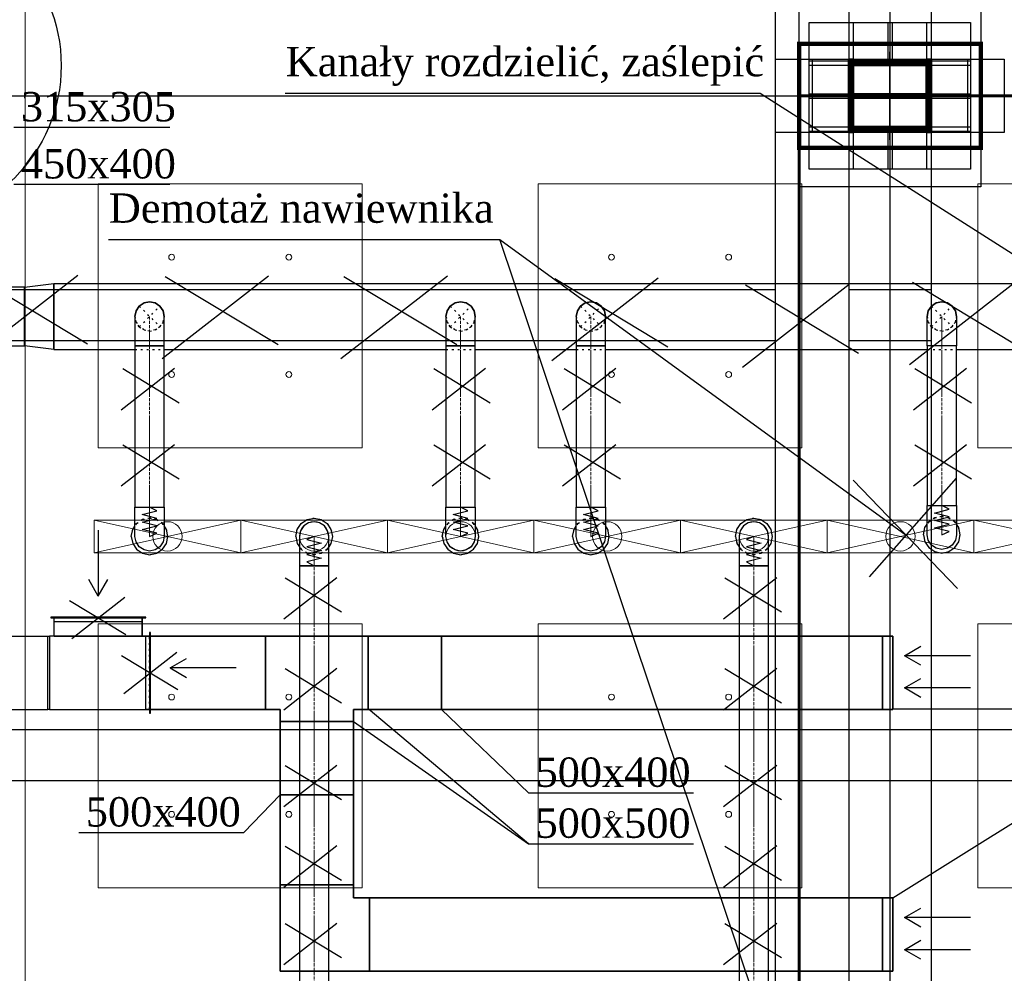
# Model space of a CAD drawing. Header units: centimetres. Extents: x -228435 to 46820, y -89367 to 152985.
# Tile 199 of 256: x -52476 to -45760, y 59016 to 65520. Entities that reach past the tile are written whole.
import ezdxf

# ---------------------------------------------------------------- set-up
doc = ezdxf.new("R2010")
doc.units = ezdxf.units.CM
doc.header["$LTSCALE"] = 50
for name, pattern in [('CADVENT_CENTERLINE', [9.9, 7.4, -1, 0.5, -1]), ('CADVENT_HIDDEN', [0.8, 0.25, -0.55]), ('Kondygnacja  -0_5$0$HIDDEN', [9.525, 6.35, -3.175]), ('Kondygnacja  -0_5$0$HIDDEN2', [4.7625, 3.175, -1.5875]), ('Osie rzutów$0$DASHDOT2', [12.7, 6.35, -3.175, 0, -3.175])]:
    doc.linetypes.add(name, pattern=pattern)
for name, color, linetype in [('01-103-Went PP_poziom-0_5$0$L_Nawiew', 250, 'Continuous'), ('bgde-nawiewDETAILS', 1, 'Continuous'), ('bgde-nawiewEXP', 250, 'Continuous'), ('bgde-nawiewHIDDEN', 250, 'Continuous'), ('bgde-wywiewEXP', 250, 'Continuous'), ('bgde-wywiewHIDDEN', 250, 'Continuous'), ('bgde_AJ_strzałki', 7, 'Continuous'), ('IS_zmiany 2024', 3, 'Continuous'), ('Kondygnacja  -0_5$0$ARCH_GK', 8, 'Continuous'), ('Kondygnacja  -0_5$0$ARCH_KONSTR_POWYŻEJ RZUTU', 8, 'Kondygnacja  -0_5$0$HIDDEN'), ('Kondygnacja  -0_5$0$ARCH_KONSTR_POWYŻEJ RZUTU_IST', 8, 'Kondygnacja  -0_5$0$HIDDEN2'), ('Kondygnacja  -0_5$0$ARCH_KONSTRUKCJA_NIEWIDOCZNA', 8, 'Continuous'), ('Kondygnacja  -0_5$0$ARCH_OKŁADZINA', 8, 'Continuous'), ('Kondygnacja  -0_5$0$ARCH_SŁUPY', 8, 'Continuous'), ('Osie rzutów$0$ARCH_INFO_OSIE_IST', 8, 'Osie rzutów$0$DASHDOT2'), ('Osie rzutów$0$ARCH_INFO_OSIE_OPISY_IST', 8, 'Continuous')]:
    doc.layers.add(name, color=color, linetype=linetype)
for name, color, linetype, lineweight in [('bgde-nawiewCEN', 7, 'Continuous', 13), ('bgde_nawiewnik', 11, 'Continuous', 5), ('Kondygnacja  -0_5$0$ARCH_WIDOK', 8, 'Continuous', 13), ('SU Lampy kwadratowe  -05$0$ARCH_SUFITY_PODWIESZANE', 8, 'Continuous', 9)]:
    doc.layers.add(name, color=color, linetype=linetype, lineweight=lineweight)
pattern_1 = [(45, (-1133.3117, -3177.9858), (-0.6735192, 0.6735192), [])]

# ---------------------------------------------------------------- blocks, each defined once
blk = doc.blocks.new('Osie rzutów')
at = {"layer": 'Osie rzutów$0$ARCH_INFO_OSIE_IST', "ltscale": 10}
for p, q in [((7460, 12510), (7460, 4623.26)), ((7460, 10970), (7460, 11030)), ((4436.04, 11000), (13655, 11000)), ((7490, 11000), (7430, 11000))]:
    blk.add_line(p, q, dxfattribs=at)
blk = doc.blocks.new('SU Lampy kwadratowe  -05$0$moduł sufitu')
at = {"layer": 'SU Lampy kwadratowe  -05$0$ARCH_SUFITY_PODWIESZANE'}
for points in [[(60, -60), (240, -60), (240, -240), (60, -240)], [(360, -60), (540, -60), (540, -240), (360, -240)], [(60, -360), (240, -360), (240, -540), (60, -540)], [(360, -360), (540, -360), (540, -540), (360, -540)]]:
    blk.add_lwpolyline(points, close=True, dxfattribs=at)
for centre in [(110, -110), (190, -110), (410, -110), (490, -110), (110, -190), (190, -190), (410, -190), (490, -190), (110, -410), (190, -410), (410, -410), (490, -410), (110, -490), (190, -490), (410, -490), (490, -490)]:
    blk.add_circle(centre, 2, dxfattribs=at)
blk = doc.blocks.new('SU Lampy kwadratowe  -05')
at = {"layer": 'SU Lampy kwadratowe  -05$0$ARCH_SUFITY_PODWIESZANE'}
for points in [[(6920, 10940), (7100, 10940), (7100, 10760), (6920, 10760)], [(7220, 10940), (7400, 10940), (7400, 10760), (7220, 10760)], [(6920, 10640), (7100, 10640), (7100, 10460), (6920, 10460)], [(7220, 10640), (7400, 10640), (7400, 10460), (7220, 10460)]]:
    blk.add_lwpolyline(points, close=True, dxfattribs=at)
for centre in [(6970, 10890), (7050, 10890), (7270, 10890), (7350, 10890), (6970, 10810), (7050, 10810), (7270, 10810), (7350, 10810), (6970, 10590), (7050, 10590), (7270, 10590), (7350, 10590), (6970, 10510), (7050, 10510), (7270, 10510), (7350, 10510)]:
    blk.add_circle(centre, 2, dxfattribs=at)
blk.add_blockref('SU Lampy kwadratowe  -05$0$moduł sufitu', (7460, 11000), dxfattribs=at)
blk = doc.blocks.new('Kondygnacja  -0_5$0$słup_prostokąt')
at = {"layer": 'Kondygnacja  -0_5$0$ARCH_SŁUPY', "lineweight": 40}
h = blk.add_hatch(dxfattribs=at)
h.set_pattern_fill('ANSI31', color=256, scale=0.3, style=0)
h.set_pattern_definition(pattern_1)
h.paths.add_polyline_path([(36, 34), (39, 34), (39, 84), (36, 84)])
h = blk.add_hatch(dxfattribs=at)
h.set_pattern_fill('ANSI31', color=256, scale=0.3, style=0)
h.set_pattern_definition(pattern_1)
h.paths.add_polyline_path([(89, 80), (89, 83), (39, 83), (39, 80)])
h = blk.add_hatch(dxfattribs=at)
h.set_pattern_fill('ANSI31', color=256, scale=0.3, style=0)
h.set_pattern_definition(pattern_1)
h.paths.add_polyline_path([(89, 34), (92, 34), (92, 84), (89, 84)])
h = blk.add_hatch(dxfattribs=at)
h.set_pattern_fill('ANSI31', color=256, scale=0.3, style=0)
h.set_pattern_definition(pattern_1)
h.paths.add_polyline_path([(89, 57.5), (89, 60.5), (39, 60.5), (39, 57.5)])
h = blk.add_hatch(dxfattribs=at)
h.set_pattern_fill('ANSI31', color=256, scale=0.3, style=0)
h.set_pattern_definition(pattern_1)
h.paths.add_polyline_path([(89, 35), (89, 38), (39, 38), (39, 35)])
at = {"layer": 'Kondygnacja  -0_5$0$ARCH_KONSTRUKCJA_NIEWIDOCZNA'}
blk.add_lwpolyline([(119, 109), (119, 9), (9, 9), (9, 109)], close=True, dxfattribs=at)
for points in [[(36, 109), (36, 84)], [(39, 109), (39, 84)], [(62.5, 109), (62.5, 83)], [(65.5, 109), (65.5, 83)], [(89, 109), (89, 84)], [(92, 109), (92, 84)], [(9, 83), (36, 83)], [(92, 83), (119, 83)], [(9, 80), (36, 80)], [(92, 80), (119, 80)], [(9, 60.5), (36, 60.5)], [(92, 60.5), (119, 60.5)], [(9, 57.5), (36, 57.5)], [(92, 57.5), (119, 57.5)], [(9, 38), (36, 38)], [(9, 35), (36, 35)], [(36, 34), (36, 9)], [(39, 34), (39, 9)], [(62.5, 35), (62.5, 9)], [(65.49, 35), (65.49, 9)], [(89, 34), (89, 9)], [(92, 38), (119, 38)], [(92, 35), (119, 35)], [(92, 34), (92, 9)]]:
    blk.add_lwpolyline(points, dxfattribs=at)
at = {"layer": 'Kondygnacja  -0_5$0$ARCH_OKŁADZINA'}
blk.add_lwpolyline([(2, 121), (126, 121), (126, -3), (2, -3)], close=True, dxfattribs=at)
at = {"layer": 'Kondygnacja  -0_5$0$ARCH_SŁUPY', "lineweight": 40}
for p, q in [((39, 60.5), (89, 60.5)), ((89, 57.5), (39, 57.5))]:
    blk.add_line(p, q, dxfattribs=at)
at = {"layer": 'Kondygnacja  -0_5$0$ARCH_SŁUPY', "lineweight": 30, "const_width": 3}
blk.add_lwpolyline([(2, 94.5), (126, 94.5), (126, 23.5), (2, 23.5)], close=True, dxfattribs=at)
at = {"layer": 'Kondygnacja  -0_5$0$ARCH_SŁUPY', "lineweight": 40}
for points in [[(36, 84), (39, 84), (39, 34), (36, 34)], [(89, 84), (92, 84), (92, 34), (89, 34)]]:
    blk.add_lwpolyline(points, close=True, dxfattribs=at)
for points in [[(89, 83), (39, 83)], [(39, 80), (89, 80)], [(89, 38), (39, 38)], [(39, 35), (89, 35)]]:
    blk.add_lwpolyline(points, dxfattribs=at)
blk = doc.blocks.new('Kondygnacja  -0_5$0$konstrukcja istniejąca -0.5')
at = {"layer": 'Kondygnacja  -0_5$0$ARCH_KONSTR_POWYŻEJ RZUTU_IST', "ltscale": 10}
for p, q in [((7432, 12175), (7432, 11025)), ((7432, 10975), (7432, 9825))]:
    blk.add_line(p, q, dxfattribs=at)
for points in [[(7382, 11025), (7382, 12175)], [(7488, 12175), (7488, 11025)], [(7538, 10975), (7382, 10975), (7382, 11025), (7538, 11025), (7538, 10975)], [(7382, 9825), (7382, 10975)], [(7488, 10975), (7488, 9825)], [(7382, 10532.89), (6338.46, 10532.89), (6338.46, 10567.89), (7382, 10567.89)], [(7355.93, 10567.89), (8399.93, 10567.89)], [(7432, 10567.89), (7488, 10567.89)], [(8399.93, 10532.89), (7355.93, 10532.89)], [(7488, 10532.89), (7432, 10532.89)]]:
    blk.add_lwpolyline(points, dxfattribs=at)
at = {"layer": 'Kondygnacja  -0_5$0$ARCH_KONSTR_POWYŻEJ RZUTU_IST', "ltscale": 10, "elevation": 0}
for points in [[(7407, 11025), (7407, 10975)], [(7513, 11025), (7513, 10975)], [(7382, 10832.89), (6338.46, 10832.89), (6338.46, 10867.89), (7382, 10867.89)], [(7432, 10867.89), (7488, 10867.89)], [(7488, 10832.89), (7432, 10832.89)]]:
    blk.add_lwpolyline(points, dxfattribs=at)
blk = doc.blocks.new('A$C066D7839')
at = {"layer": 'bgde_nawiewnik'}
for p, q in [((-50, -11.15), (-50, 11.15)), ((-50, 11.15), (50, 11.15)), ((-50, -11.15), (50, 11.15)), ((50, -11.15), (-50, 11.15)), ((50, 11.15), (50, -11.15)), ((50, -11.15), (-50, -11.15))]:
    blk.add_line(p, q, dxfattribs=at)
blk.add_circle((0, 0), 10, dxfattribs=at)
blk = doc.blocks.new('strzałki2')
at = {"layer": 'bgde_AJ_strzałki'}
for p, q in [((0, 686.6), (-64.9, 574.6, 1393)), ((0, 236.6), (0, 686.6)), ((0, 686.6), (64.9, 574.6, 1393))]:
    blk.add_line(p, q, dxfattribs=at)

msp = doc.modelspace()

# ---------------------------------------------------------------- linework, layer by layer
at = {"layer": 'bgde-nawiewCEN', "linetype": 'CADVENT_CENTERLINE', "ltscale": 0.06}
for p, q in [((-51590.031, 63296.017), (-51590.031, 63496.017)), ((-49468.407, 63296.017), (-49468.407, 63496.017)), ((-48579.651, 63296.017), (-48579.651, 63496.017)), ((-46186.383, 63496.017), (-46186.383, 63296.017)), ((-51590.031, 63296.017), (-51590.031, 62196.041)), ((-49468.407, 63296.017), (-49468.407, 62196.041)), ((-48579.651, 63296.017), (-48579.651, 62196.041)), ((-46186.383, 63296.017), (-46186.383, 62206.851)), ((-51590.031, 62196.041), (-51590.031, 62177.345)), ((-49468.407, 62196.041), (-49468.407, 62177.345)), ((-48579.651, 62196.041), (-48579.651, 62177.345)), ((-46186.383, 62206.851), (-46186.383, 62188.214)), ((-51590.031, 62177.345), (-51590.031, 62126.234)), ((-51590.031, 62126.234), (-51590.031, 62098.441)), ((-49468.407, 62177.345), (-49468.407, 62126.234)), ((-49468.407, 62126.234), (-49468.407, 62098.441)), ((-48579.651, 62177.345), (-48579.651, 62126.234)), ((-48579.651, 62126.234), (-48579.651, 62098.441)), ((-46186.383, 62188.214), (-46186.383, 62137.264)), ((-46186.383, 62137.264), (-46186.383, 62109.559)), ((-51590.031, 62098.441), (-51590.031, 62074.915)), ((-51590.031, 62074.915), (-51590.031, 62055.3)), ((-49468.407, 62098.441), (-49468.407, 62074.915)), ((-49468.407, 62074.915), (-49468.407, 62055.3)), ((-48579.651, 62098.441), (-48579.651, 62074.915)), ((-48579.651, 62074.915), (-48579.651, 62055.3)), ((-46186.383, 62109.559), (-46186.383, 62086.107)), ((-46186.383, 62086.107), (-46186.383, 62066.554)), ((-46186.383, 62066.554), (-46186.383, 62050.546)), ((-51590.031, 62055.3), (-51590.031, 62039.241)), ((-51590.031, 62039.241), (-51590.031, 62026.382)), ((-51590.031, 62026.382), (-51590.031, 62016.367)), ((-51590.031, 62016.367), (-51590.031, 62008.841)), ((-51590.031, 62008.841), (-51590.031, 62003.448)), ((-51590.031, 62003.448), (-51590.031, 61999.834)), ((-51590.031, 61999.834), (-51590.031, 61997.641)), ((-51590.031, 61997.641), (-51590.031, 61996.515)), ((-51590.031, 61996.515), (-51590.031, 61996.041)), ((-50468.407, 61995.567), (-50468.407, 61996.041)), ((-50468.407, 61994.441), (-50468.407, 61995.567)), ((-50468.407, 61992.248), (-50468.407, 61994.441)), ((-50468.407, 61988.634), (-50468.407, 61992.248)), ((-49468.407, 62055.3), (-49468.407, 62039.241)), ((-49468.407, 62039.241), (-49468.407, 62026.382)), ((-49468.407, 62026.382), (-49468.407, 62016.367)), ((-49468.407, 62016.367), (-49468.407, 62008.841)), ((-49468.407, 62008.841), (-49468.407, 62003.448)), ((-49468.407, 62003.448), (-49468.407, 61999.834)), ((-49468.407, 61999.834), (-49468.407, 61997.641)), ((-49468.407, 61997.641), (-49468.407, 61996.515)), ((-49468.407, 61996.515), (-49468.407, 61996.041)), ((-48579.651, 62055.3), (-48579.651, 62039.241)), ((-48579.651, 62039.241), (-48579.651, 62026.382)), ((-48579.651, 62026.382), (-48579.651, 62016.367)), ((-48579.651, 62016.367), (-48579.651, 62008.841)), ((-48579.651, 62008.841), (-48579.651, 62003.448)), ((-48579.651, 62003.448), (-48579.651, 61999.834)), ((-48579.651, 61999.834), (-48579.651, 61997.641)), ((-48579.651, 61997.641), (-48579.651, 61996.515)), ((-48579.651, 61996.515), (-48579.651, 61996.041)), ((-47468.407, 61995.567), (-47468.407, 61996.041)), ((-47468.407, 61994.441), (-47468.407, 61995.567)), ((-47468.407, 61992.248), (-47468.407, 61994.441)), ((-47468.407, 61988.634), (-47468.407, 61992.248)), ((-46186.383, 62050.546), (-46186.383, 62037.727)), ((-46186.383, 62037.727), (-46186.383, 62027.744)), ((-46186.383, 62027.744), (-46186.383, 62020.242)), ((-46186.383, 62020.242), (-46186.383, 62014.866)), ((-46186.383, 62014.866), (-46186.383, 62011.263)), ((-46186.383, 62011.263), (-46186.383, 62009.077)), ((-46186.383, 62009.077), (-46186.383, 62007.955)), ((-46186.383, 62007.955), (-46186.383, 62007.482)), ((-50468.407, 61983.241), (-50468.407, 61988.634)), ((-50468.407, 61975.715), (-50468.407, 61983.241)), ((-50468.407, 61965.7), (-50468.407, 61975.715)), ((-50468.407, 61952.841), (-50468.407, 61965.7)), ((-50468.407, 61936.782), (-50468.407, 61952.841)), ((-50468.407, 61917.167), (-50468.407, 61936.782)), ((-47468.407, 61983.241), (-47468.407, 61988.634)), ((-47468.407, 61975.715), (-47468.407, 61983.241)), ((-47468.407, 61965.7), (-47468.407, 61975.715)), ((-47468.407, 61952.841), (-47468.407, 61965.7)), ((-47468.407, 61936.782), (-47468.407, 61952.841)), ((-47468.407, 61917.167), (-47468.407, 61936.782)), ((-50468.407, 61893.641), (-50468.407, 61917.167)), ((-50468.407, 61865.848), (-50468.407, 61893.641)), ((-50468.407, 61814.737), (-50468.407, 61865.848)), ((-47468.407, 61893.641), (-47468.407, 61917.167)), ((-47468.407, 61865.848), (-47468.407, 61893.641)), ((-47468.407, 61814.737), (-47468.407, 61865.848)), ((-50468.407, 61796.041), (-50468.407, 61814.737)), ((-50468.407, 57755.046), (-50468.407, 61796.041)), ((-47468.407, 61796.041), (-47468.407, 61814.737)), ((-47468.407, 57755.046), (-47468.407, 61796.041))]:
    msp.add_line(p, q, dxfattribs=at)
at = {"layer": 'bgde-nawiewDETAILS', "linetype": 'CADVENT_HIDDEN'}
for p, q in [((-51660.742, 63425.306), (-51519.321, 63566.728)), ((-51660.742, 63566.728), (-51519.321, 63425.306)), ((-49539.118, 63425.306), (-49397.697, 63566.728)), ((-49539.118, 63566.728), (-49397.697, 63425.306)), ((-48650.362, 63425.306), (-48508.94, 63566.728)), ((-48650.362, 63566.728), (-48508.94, 63425.306)), ((-46257.094, 63425.306), (-46115.673, 63566.728)), ((-46257.094, 63566.728), (-46115.673, 63425.306))]:
    msp.add_line(p, q, dxfattribs=at)
at = {"layer": 'bgde-nawiewEXP', "linetype": 'Continuous'}
for points in [[(-54191.291, 63296.017), (-52442.547, 63296.017), (-52442.547, 63696.017), (-52242.547, 63721.017), (-52242.547, 63271.017), (-52442.547, 63296.017), (-52442.547, 63696.017), (-54191.291, 63696.017)], [(-52242.547, 63271.017), (-52242.547, 63721.017), (-42621.425, 63721.017), (-42221.425, 63596.017), (-42221.425, 63496.017), (-42621.425, 63721.017), (-42621.425, 63271.017), (-42221.425, 63396.017), (-42221.425, 63496.017), (-42621.425, 63271.017), (-43368.407, 63271.017)], [(-52242.547, 63271.017), (-51690.031, 63271.017)], [(-51490.031, 63271.017), (-49568.407, 63271.017)], [(-49368.407, 63271.017), (-48679.651, 63271.017)], [(-48479.651, 63271.017), (-46286.383, 63271.017)], [(-46086.383, 63271.017), (-44568.407, 63271.017)], [(-51715.031, 61996.041), (-51705.516, 61948.206), (-51678.42, 61907.653), (-51637.867, 61880.556), (-51590.031, 61871.041), (-51542.196, 61880.556), (-51501.643, 61907.653), (-51474.546, 61948.206), (-51465.031, 61996.041), (-51474.546, 62043.877), (-51490.031, 62067.051)], [(-51715.031, 61996.041), (-51705.516, 62043.877), (-51690.031, 62067.051)], [(-50593.407, 61996.041), (-50583.892, 62043.877), (-50556.796, 62084.429), (-50516.243, 62111.526), (-50468.407, 62121.041), (-50420.572, 62111.526), (-50380.019, 62084.429), (-50352.922, 62043.877), (-50343.407, 61996.041), (-50352.922, 61948.206), (-50368.407, 61925.031)], [(-49593.407, 61996.041), (-49583.892, 61948.206), (-49556.796, 61907.653), (-49516.243, 61880.556), (-49468.407, 61871.041), (-49420.572, 61880.556), (-49380.019, 61907.653), (-49352.922, 61948.206), (-49343.407, 61996.041), (-49352.922, 62043.877), (-49368.407, 62067.051)], [(-49593.407, 61996.041), (-49583.892, 62043.877), (-49568.407, 62067.051)], [(-48704.651, 61996.041), (-48695.136, 61948.206), (-48668.039, 61907.653), (-48627.486, 61880.556), (-48579.651, 61871.041), (-48531.816, 61880.556), (-48491.263, 61907.653), (-48464.166, 61948.206), (-48454.651, 61996.041), (-48464.166, 62043.877), (-48479.651, 62067.051)], [(-48704.651, 61996.041), (-48695.136, 62043.877), (-48679.651, 62067.051)], [(-47593.407, 61996.041), (-47583.892, 62043.877), (-47556.796, 62084.429), (-47516.243, 62111.526), (-47468.407, 62121.041), (-47420.572, 62111.526), (-47380.019, 62084.429), (-47352.922, 62043.877), (-47343.407, 61996.041), (-47352.922, 61948.206), (-47368.407, 61925.031)], [(-46311.383, 62007.482), (-46301.868, 61959.647), (-46274.772, 61919.094), (-46234.219, 61891.997), (-46186.383, 61882.482), (-46138.548, 61891.997), (-46097.995, 61919.094), (-46070.898, 61959.647), (-46061.383, 62007.482), (-46070.898, 62055.317), (-46086.383, 62078.492)], [(-46311.383, 62007.482), (-46301.868, 62055.317), (-46286.383, 62078.492)], [(-50593.407, 61996.041), (-50583.892, 61948.206), (-50568.407, 61925.031)], [(-47593.407, 61996.041), (-47583.892, 61948.206), (-47568.407, 61925.031)]]:
    msp.add_lwpolyline(points, dxfattribs=at)
for points in [[(-51690.031, 63296.017), (-51490.031, 63296.017), (-51490.031, 63496.017), (-51497.643, 63534.285), (-51519.321, 63566.728), (-51551.763, 63588.405), (-51590.031, 63596.017), (-51628.3, 63588.405), (-51660.742, 63566.728), (-51682.419, 63534.285), (-51690.031, 63496.017), (-51690.031, 63335.035)], [(-51690.031, 63496.017), (-51682.419, 63534.285), (-51660.742, 63566.728), (-51628.3, 63588.405), (-51590.031, 63596.017), (-51551.763, 63588.405), (-51519.321, 63566.728), (-51497.643, 63534.285), (-51490.031, 63496.017), (-51497.643, 63534.285), (-51519.321, 63566.728), (-51551.763, 63588.405), (-51590.031, 63596.017), (-51628.3, 63588.405), (-51660.742, 63566.728), (-51682.419, 63534.285)], [(-49568.407, 63296.017), (-49368.407, 63296.017), (-49368.407, 63496.017), (-49376.019, 63534.285), (-49397.697, 63566.728), (-49430.139, 63588.405), (-49468.407, 63596.017), (-49506.676, 63588.405), (-49539.118, 63566.728), (-49560.795, 63534.285), (-49568.407, 63496.017), (-49568.407, 63335.035)], [(-49568.407, 63496.017), (-49560.795, 63534.285), (-49539.118, 63566.728), (-49506.676, 63588.405), (-49468.407, 63596.017), (-49430.139, 63588.405), (-49397.697, 63566.728), (-49376.019, 63534.285), (-49368.407, 63496.017), (-49376.019, 63534.285), (-49397.697, 63566.728), (-49430.139, 63588.405), (-49468.407, 63596.017), (-49506.676, 63588.405), (-49539.118, 63566.728), (-49560.795, 63534.285)], [(-48679.651, 63296.017), (-48479.651, 63296.017), (-48479.651, 63496.017), (-48487.263, 63534.285), (-48508.94, 63566.728), (-48541.383, 63588.405), (-48579.651, 63596.017), (-48617.919, 63588.405), (-48650.362, 63566.728), (-48672.039, 63534.285), (-48679.651, 63496.017), (-48679.651, 63335.035)], [(-48679.651, 63496.017), (-48672.039, 63534.285), (-48650.362, 63566.728), (-48617.919, 63588.405), (-48579.651, 63596.017), (-48541.383, 63588.405), (-48508.94, 63566.728), (-48487.263, 63534.285), (-48479.651, 63496.017), (-48487.263, 63534.285), (-48508.94, 63566.728), (-48541.383, 63588.405), (-48579.651, 63596.017), (-48617.919, 63588.405), (-48650.362, 63566.728), (-48672.039, 63534.285)], [(-46286.383, 63296.017), (-46286.383, 63496.017), (-46278.771, 63534.285), (-46257.094, 63566.728), (-46224.652, 63588.405), (-46186.383, 63596.017), (-46148.115, 63588.405), (-46115.673, 63566.728), (-46093.995, 63534.285), (-46086.383, 63496.017), (-46086.383, 63296.017), (-46278.771, 63296.017)], [(-46286.383, 63496.017), (-46278.771, 63534.285), (-46257.094, 63566.728), (-46224.652, 63588.405), (-46186.383, 63596.017), (-46148.115, 63588.405), (-46115.673, 63566.728), (-46093.995, 63534.285), (-46086.383, 63496.017), (-46093.995, 63534.285), (-46115.673, 63566.728), (-46148.115, 63588.405), (-46186.383, 63596.017), (-46224.652, 63588.405), (-46257.094, 63566.728), (-46278.771, 63534.285)], [(-51690.031, 62196.041), (-51490.031, 62196.041), (-51490.031, 63296.017), (-51690.031, 63296.017)], [(-49568.407, 63296.017), (-49568.407, 62196.041), (-49368.407, 62196.041), (-49368.407, 63296.017), (-49560.795, 63296.017)], [(-48679.651, 62196.041), (-48479.651, 62196.041), (-48479.651, 63296.017), (-48679.651, 63296.017)], [(-46286.383, 62206.851), (-46086.383, 62206.851), (-46086.383, 63296.017), (-46286.383, 63296.017)], [(-51690.031, 62026.382), (-51690.031, 62196.041), (-51490.031, 62196.041), (-51490.031, 61996.041), (-51497.643, 61957.773), (-51519.321, 61925.33), (-51551.763, 61903.653), (-51590.031, 61896.041), (-51628.3, 61903.653), (-51660.742, 61925.33), (-51682.419, 61957.773), (-51690.031, 61996.041), (-51690.031, 62016.367)], [(-49568.407, 62026.382), (-49568.407, 62196.041), (-49368.407, 62196.041), (-49368.407, 61996.041), (-49376.019, 61957.773), (-49397.697, 61925.33), (-49430.139, 61903.653), (-49468.407, 61896.041), (-49506.676, 61903.653), (-49539.118, 61925.33), (-49560.795, 61957.773), (-49568.407, 61996.041), (-49568.407, 62016.367)], [(-48679.651, 61997.641), (-48679.651, 62196.041), (-48479.651, 62196.041), (-48479.651, 61996.041), (-48487.263, 61957.773), (-48508.94, 61925.33), (-48541.383, 61903.653), (-48579.651, 61896.041), (-48617.919, 61903.653), (-48650.362, 61925.33), (-48672.039, 61957.773), (-48679.651, 61996.041), (-48679.651, 61996.515)], [(-46286.383, 62137.264), (-46286.383, 62206.851), (-46086.383, 62206.851), (-46086.383, 62007.482), (-46093.995, 61969.214), (-46115.673, 61936.771), (-46148.115, 61915.094), (-46186.383, 61907.482), (-46224.652, 61915.094), (-46257.094, 61936.771), (-46278.771, 61969.214), (-46286.383, 62007.482), (-46286.383, 62109.559)], [(-50568.407, 61965.7), (-50568.407, 61796.041), (-50368.407, 61796.041), (-50368.407, 61996.041), (-50376.019, 62034.309), (-50397.697, 62066.752), (-50430.139, 62088.429), (-50468.407, 62096.041), (-50506.676, 62088.429), (-50539.118, 62066.752), (-50560.795, 62034.309), (-50568.407, 61996.041), (-50568.407, 61975.715)], [(-47568.407, 61965.7), (-47568.407, 61796.041), (-47368.407, 61796.041), (-47368.407, 61996.041), (-47376.019, 62034.309), (-47397.697, 62066.752), (-47430.139, 62088.429), (-47468.407, 62096.041), (-47506.676, 62088.429), (-47539.118, 62066.752), (-47560.795, 62034.309), (-47568.407, 61996.041), (-47568.407, 61975.715)], [(-50568.407, 57755.046), (-50368.407, 57755.046), (-50368.407, 61796.041), (-50568.407, 61796.041)], [(-47568.407, 57755.046), (-47368.407, 57755.046), (-47368.407, 61796.041), (-47568.407, 61796.041)]]:
    msp.add_lwpolyline(points, close=True, dxfattribs=at)
at = {"layer": 'bgde-nawiewEXP'}
for points in [[(-51590.031, 61996.041), (-51540.031, 62017.339), (-51640.031, 62042.701), (-51540.031, 62067.921), (-51640.031, 62093.206), (-51540.031, 62118.741), (-51640.031, 62144.1), (-51540.031, 62169.559), (-51590.031, 62196.041)], [(-49468.407, 61996.041), (-49418.407, 62017.339), (-49518.407, 62042.701), (-49418.407, 62067.921), (-49518.407, 62093.206), (-49418.407, 62118.741), (-49518.407, 62144.1), (-49418.407, 62169.559), (-49468.407, 62196.041)], [(-48579.651, 61996.041), (-48529.651, 62017.339), (-48629.651, 62042.701), (-48529.651, 62067.921), (-48629.651, 62093.206), (-48529.651, 62118.741), (-48629.651, 62144.1), (-48529.651, 62169.559), (-48579.651, 62196.041)], [(-46186.383, 62007.482), (-46136.383, 62028.713), (-46236.383, 62053.994), (-46136.383, 62079.135), (-46236.383, 62104.34), (-46136.383, 62129.795), (-46236.383, 62155.074), (-46136.383, 62180.452), (-46186.383, 62206.851)], [(-50468.407, 61996.041), (-50518.407, 61974.743), (-50418.407, 61949.382), (-50518.407, 61924.161), (-50418.407, 61898.876), (-50518.407, 61873.341), (-50418.407, 61847.982), (-50518.407, 61822.523), (-50468.407, 61796.041)], [(-47468.407, 61996.041), (-47518.407, 61974.743), (-47418.407, 61949.382), (-47518.407, 61924.161), (-47418.407, 61898.876), (-47518.407, 61873.341), (-47418.407, 61847.982), (-47518.407, 61822.523), (-47468.407, 61796.041)]]:
    msp.add_lwpolyline(points, dxfattribs=at)
at = {"layer": 'bgde-nawiewHIDDEN', "linetype": 'CADVENT_HIDDEN'}
for points in [[(-51690.031, 63496.017), (-51682.419, 63457.749), (-51660.742, 63425.306), (-51628.3, 63403.629), (-51590.031, 63396.017), (-51551.763, 63403.629), (-51519.321, 63425.306), (-51497.643, 63457.749), (-51490.031, 63496.017), (-51497.643, 63457.749), (-51519.321, 63425.306), (-51551.763, 63403.629), (-51590.031, 63396.017), (-51628.3, 63403.629), (-51660.742, 63425.306), (-51682.419, 63457.749)], [(-49568.407, 63496.017), (-49560.795, 63457.749), (-49539.118, 63425.306), (-49506.676, 63403.629), (-49468.407, 63396.017), (-49430.139, 63403.629), (-49397.697, 63425.306), (-49376.019, 63457.749), (-49368.407, 63496.017), (-49376.019, 63457.749), (-49397.697, 63425.306), (-49430.139, 63403.629), (-49468.407, 63396.017), (-49506.676, 63403.629), (-49539.118, 63425.306), (-49560.795, 63457.749)], [(-48679.651, 63496.017), (-48672.039, 63457.749), (-48650.362, 63425.306), (-48617.919, 63403.629), (-48579.651, 63396.017), (-48541.383, 63403.629), (-48508.94, 63425.306), (-48487.263, 63457.749), (-48479.651, 63496.017), (-48487.263, 63457.749), (-48508.94, 63425.306), (-48541.383, 63403.629), (-48579.651, 63396.017), (-48617.919, 63403.629), (-48650.362, 63425.306), (-48672.039, 63457.749)], [(-46286.383, 63496.017), (-46278.771, 63457.749), (-46257.094, 63425.306), (-46224.652, 63403.629), (-46186.383, 63396.017), (-46148.115, 63403.629), (-46115.673, 63425.306), (-46093.995, 63457.749), (-46086.383, 63496.017), (-46093.995, 63457.749), (-46115.673, 63425.306), (-46148.115, 63403.629), (-46186.383, 63396.017), (-46224.652, 63403.629), (-46257.094, 63425.306), (-46278.771, 63457.749)]]:
    msp.add_lwpolyline(points, close=True, dxfattribs=at)
for points in [[(-51690.031, 63271.017), (-51490.031, 63271.017)], [(-49568.407, 63271.017), (-49368.407, 63271.017)], [(-48679.651, 63271.017), (-48479.651, 63271.017)], [(-46286.383, 63271.017), (-46086.383, 63271.017)], [(-46311.383, 62007.482), (-46301.868, 61959.647), (-46274.772, 61919.094), (-46234.219, 61891.997), (-46186.383, 61882.482), (-46138.548, 61891.997), (-46097.995, 61919.094), (-46070.898, 61959.647), (-46061.383, 62007.482), (-46070.898, 62055.317), (-46097.995, 62095.87), (-46138.548, 62122.967), (-46186.383, 62132.482), (-46234.219, 62122.967), (-46274.772, 62095.87), (-46286.383, 62078.492)], [(-46311.383, 62007.482), (-46301.868, 62055.317), (-46274.772, 62095.87), (-46234.219, 62122.967), (-46186.383, 62132.482), (-46138.548, 62122.967), (-46097.995, 62095.87), (-46086.383, 62078.492)], [(-51715.031, 61996.041), (-51705.516, 61948.206), (-51678.42, 61907.653), (-51637.867, 61880.556), (-51590.031, 61871.041), (-51542.196, 61880.556), (-51501.643, 61907.653), (-51474.546, 61948.206), (-51465.031, 61996.041), (-51474.546, 62043.877), (-51501.643, 62084.429), (-51542.196, 62111.526), (-51590.031, 62121.041), (-51637.867, 62111.526), (-51678.42, 62084.429), (-51690.031, 62067.051)], [(-51715.031, 61996.041), (-51705.516, 62043.877), (-51678.42, 62084.429), (-51637.867, 62111.526), (-51590.031, 62121.041), (-51542.196, 62111.526), (-51501.643, 62084.429), (-51490.031, 62067.051)], [(-50593.407, 61996.041), (-50583.892, 62043.877), (-50556.796, 62084.429), (-50516.243, 62111.526), (-50468.407, 62121.041), (-50420.572, 62111.526), (-50380.019, 62084.429), (-50352.922, 62043.877), (-50343.407, 61996.041), (-50352.922, 61948.206), (-50380.019, 61907.653), (-50420.572, 61880.556), (-50468.407, 61871.041), (-50516.243, 61880.556), (-50556.796, 61907.653), (-50516.243, 61880.556), (-50468.407, 61871.041), (-50420.572, 61880.556), (-50380.019, 61907.653), (-50368.407, 61925.031)], [(-49593.407, 61996.041), (-49583.892, 61948.206), (-49556.796, 61907.653), (-49516.243, 61880.556), (-49468.407, 61871.041), (-49420.572, 61880.556), (-49380.019, 61907.653), (-49352.922, 61948.206), (-49343.407, 61996.041), (-49352.922, 62043.877), (-49380.019, 62084.429), (-49420.572, 62111.526), (-49468.407, 62121.041), (-49516.243, 62111.526), (-49556.796, 62084.429), (-49568.407, 62067.051)], [(-49593.407, 61996.041), (-49583.892, 62043.877), (-49556.796, 62084.429), (-49516.243, 62111.526), (-49468.407, 62121.041), (-49420.572, 62111.526), (-49380.019, 62084.429), (-49368.407, 62067.051)], [(-48704.651, 61996.041), (-48695.136, 61948.206), (-48668.039, 61907.653), (-48627.486, 61880.556), (-48579.651, 61871.041), (-48531.816, 61880.556), (-48491.263, 61907.653), (-48464.166, 61948.206), (-48454.651, 61996.041), (-48464.166, 62043.877), (-48491.263, 62084.429), (-48531.816, 62111.526), (-48579.651, 62121.041), (-48627.486, 62111.526), (-48668.039, 62084.429), (-48679.651, 62067.051)], [(-48704.651, 61996.041), (-48695.136, 62043.877), (-48668.039, 62084.429), (-48627.486, 62111.526), (-48579.651, 62121.041), (-48531.816, 62111.526), (-48491.263, 62084.429), (-48479.651, 62067.051)], [(-47593.407, 61996.041), (-47583.892, 62043.877), (-47556.796, 62084.429), (-47516.243, 62111.526), (-47468.407, 62121.041), (-47420.572, 62111.526), (-47380.019, 62084.429), (-47352.922, 62043.877), (-47343.407, 61996.041), (-47352.922, 61948.206), (-47380.019, 61907.653), (-47420.572, 61880.556), (-47468.407, 61871.041), (-47516.243, 61880.556), (-47556.796, 61907.653), (-47516.243, 61880.556), (-47468.407, 61871.041), (-47420.572, 61880.556), (-47380.019, 61907.653), (-47368.407, 61925.031)], [(-50593.407, 61996.041), (-50583.892, 61948.206), (-50556.796, 61907.653), (-50568.407, 61925.031)], [(-47593.407, 61996.041), (-47583.892, 61948.206), (-47556.796, 61907.653), (-47568.407, 61925.031)]]:
    msp.add_lwpolyline(points, dxfattribs=at)
at = {"layer": 'bgde-wywiewEXP', "linetype": 'Continuous'}
for points in [[(-52265.003, 61439.789), (-51615.003, 61439.789), (-51615.003, 61445.789), (-52265.003, 61445.789)], [(-51591.003, 60790.789), (-51585.003, 60790.789), (-51585.003, 61340.789), (-51591.003, 61340.789)], [(-52273.836, 60815.789), (-51615.003, 60815.789), (-51615.003, 61315.789), (-52273.836, 61315.789)]]:
    msp.add_lwpolyline(points, close=True, dxfattribs=at)
for points in [[(-52240.003, 61315.789), (-52240.003, 61415.789), (-51640.003, 61415.789), (-51640.003, 61439.789)], [(-52240.003, 61415.789), (-52240.003, 61439.789)], [(-52240.003, 61415.789), (-51640.003, 61415.789), (-51640.003, 61315.789)], [(-51640.003, 61439.789), (-51640.003, 61415.789)], [(-51640.003, 61315.789), (-51640.003, 61415.789)], [(-54120.095, 60815.789), (-52283.836, 60815.789), (-52283.836, 61315.789), (-52273.836, 61315.789), (-52273.836, 60815.789), (-52283.836, 60815.789)], [(-52701.779, 61315.789), (-52283.836, 61315.789)], [(-52240.003, 61315.789), (-51640.003, 61315.789)], [(-51640.003, 61315.789), (-52240.003, 61315.789)], [(-51615.003, 60815.789), (-51615.003, 61315.789), (-51591.003, 61315.789)], [(-51615.003, 60815.789), (-51591.003, 60815.789)]]:
    msp.add_lwpolyline(points, dxfattribs=at)
at = {"layer": 'bgde-wywiewHIDDEN', "linetype": 'CADVENT_HIDDEN'}
for points in [[(-52265.003, 61439.789), (-51640.003, 61439.789), (-52240.003, 61439.789), (-51615.003, 61439.789), (-51615.003, 61445.789), (-52265.003, 61445.789)], [(-52265.003, 61439.789), (-52265.003, 61439.789)], [(-52240.003, 61415.789), (-52240.003, 61415.789)], [(-51591.003, 61340.789), (-51591.003, 61340.789)], [(-51615.003, 60815.789), (-51615.003, 60815.789)]]:
    msp.add_lwpolyline(points, close=True, dxfattribs=at)
for points in [[(-52240.003, 61415.789), (-51640.003, 61415.789), (-51640.003, 61439.789)], [(-52240.003, 61415.789), (-52240.003, 61439.789)], [(-51615.003, 60815.789), (-51615.003, 61315.789), (-51591.003, 61315.789), (-51591.003, 60815.789), (-51591.003, 61315.789), (-51591.003, 60790.789), (-51585.003, 60790.789), (-51585.003, 61340.789), (-51591.003, 61340.789), (-51591.003, 61315.789)], [(-52283.836, 60815.789), (-52283.836, 61315.789)], [(-51615.003, 60815.789), (-51591.003, 60815.789)]]:
    msp.add_lwpolyline(points, dxfattribs=at)
at = {"layer": 'IS_zmiany 2024', "color": 2}
for p, q in [((-50664.539, 65019.247), (-47424.806, 65019.247)), ((-47424.806, 65019.247), (-45320, 63678.947, 0)), ((-52515.606, 64786.31, -245), (-51451.011, 64786.31, -245)), ((-51451.011, 64396.687, -245), (-52515.606, 64396.687, -245)), ((-51871.412, 64020.078), (-49201.679, 64020.078)), ((-49201.679, 64020.078), (-46429.558, 62004.153)), ((-46511.68, 56012.071), (-49201.679, 64020.078)), ((-49004.751, 59899.729), (-50100, 60819.295)), ((-49004.751, 60247.341), (-49600, 60815.789)), ((-46521.351, 60819.295), (-44458.559, 60819.295)), ((-46521.351, 59530.401), (-44458.559, 60819.295)), ((-50200, 60734.295), (-49004.751, 59899.729)), ((-49004.751, 60247.341), (-47880.157, 60247.341)), ((-50948.248, 59976.75), (-50700, 60234.295)), ((-52072.842, 59976.75), (-50948.248, 59976.75)), ((-49004.751, 59899.729), (-47880.157, 59899.729))]:
    msp.add_line(p, q, dxfattribs=at)
at = {"layer": 'IS_zmiany 2024', "color": 1}
for p, q in [((-52805.577, 63213.512), (-52079.517, 63778.522)), ((-52785.577, 63773.512), (-52014.787, 63308.88)), ((-51504.969, 63208.647), (-50778.909, 63773.657)), ((-51484.969, 63768.647), (-50714.179, 63304.015)), ((-50284.775, 63208.838), (-49558.716, 63773.849)), ((-50264.775, 63768.838), (-49493.985, 63304.207)), ((-48846.487, 63194.377), (-48120.427, 63759.388)), ((-48826.487, 63754.377), (-48055.697, 63289.746)), ((-47545.395, 63150.571), (-46819.335, 63715.582)), ((-47525.395, 63710.571), (-46754.605, 63245.939)), ((-46406.297, 63168.641), (-45680.238, 63733.652)), ((-46386.297, 63728.641), (-45615.507, 63264.01)), ((-51783.648, 62860), (-51420.618, 63142.505)), ((-51773.648, 63140), (-51388.253, 62907.684)), ((-49662.024, 62860), (-49298.994, 63142.505)), ((-49652.024, 63140), (-49266.629, 62907.684)), ((-48773.268, 62860), (-48410.238, 63142.505)), ((-48763.268, 63140), (-48377.873, 62907.684)), ((-46380, 62860), (-46016.97, 63142.505)), ((-46370, 63140), (-45984.605, 62907.684)), ((-51783.648, 62340.152), (-51420.618, 62622.657)), ((-51773.648, 62620.152), (-51388.253, 62387.836)), ((-49662.024, 62340.152), (-49298.994, 62622.657)), ((-49652.024, 62620.152), (-49266.629, 62387.836)), ((-48773.268, 62340.152), (-48410.238, 62622.657)), ((-48763.268, 62620.152), (-48377.873, 62387.836)), ((-46380, 62340.152), (-46016.97, 62622.657)), ((-46370, 62620.152), (-45984.605, 62387.836)), ((-46080, 61640), (-46790, 62379.645)), ((-46680, 61720), (-46086.383, 62393.52)), ((-50675.526, 61434.021), (-50312.496, 61716.527)), ((-50665.526, 61714.021), (-50280.131, 61481.706)), ((-47675.526, 61434.021), (-47312.496, 61716.527)), ((-47665.526, 61714.021), (-47280.131, 61481.706)), ((-52137.121, 61558.612), (-51751.726, 61326.296)), ((-52121.518, 61298.536), (-51758.488, 61581.042)), ((-51766.518, 60924.536), (-51403.488, 61207.042)), ((-51782.121, 61184.612), (-51396.726, 60952.296)), ((-50675.526, 60813.81), (-50312.496, 61096.315)), ((-50665.526, 61093.81), (-50280.131, 60861.494)), ((-47675.526, 60813.81), (-47312.496, 61096.315)), ((-47665.526, 61093.81), (-47280.131, 60861.494)), ((-50675.526, 60154.026), (-50312.496, 60436.531)), ((-50665.526, 60434.026), (-50280.131, 60201.71)), ((-47675.526, 60154.026), (-47312.496, 60436.531)), ((-47665.526, 60434.026), (-47280.131, 60201.71)), ((-50675.526, 59604.038), (-50312.496, 59886.544)), ((-50665.526, 59884.038), (-50280.131, 59651.722)), ((-47675.526, 59604.038), (-47312.496, 59886.544)), ((-47665.526, 59884.038), (-47280.131, 59651.722)), ((-50675.526, 59075.676), (-50312.496, 59358.181)), ((-50665.526, 59355.676), (-50280.131, 59123.36)), ((-47675.526, 59075.676), (-47312.496, 59358.181)), ((-47665.526, 59355.676), (-47280.131, 59123.36))]:
    msp.add_line(p, q, dxfattribs=at)
at = {"layer": 'IS_zmiany 2024', "color": 5, "lineweight": 35}
for p, q in [((-51640.003, 61315.789), (-46521.351, 61315.789)), ((-50800, 61315.789), (-50800, 60819.295)), ((-50100, 61315.789), (-50100, 60819.295)), ((-49600, 61315.789), (-49600, 60819.295)), ((-46590, 61315.789), (-46590, 60819.295)), ((-46521.351, 61315.789), (-46521.351, 60815.789)), ((-50700, 60815.789), (-51615.003, 60815.789)), ((-50700, 60815.789), (-50700, 59030.401)), ((-50200, 60815.789), (-50200, 59530.401)), ((-50200, 60815.789), (-46521.351, 60815.789)), ((-50700, 60734.295), (-50200, 60734.295)), ((-50700, 60234.295), (-50200, 60234.295)), ((-50200, 59619.295), (-50700, 59619.295)), ((-50200, 59530.401), (-46521.351, 59530.401)), ((-50090, 59530.401), (-50090, 59030.401)), ((-46590, 59530.401), (-46590, 59033.908)), ((-46521.351, 59530.401), (-46521.351, 59030.401)), ((-46521.351, 59030.401), (-50700, 59030.401))]:
    msp.add_line(p, q, dxfattribs=at)
at = {"layer": 'IS_zmiany 2024', "color": 5}
for p, q in [((-46441.702, 61181.546), (-46329.697, 61246.484, 1393)), ((-45991.702, 61181.546), (-46441.702, 61181.546)), ((-46329.697, 61116.609, 1393), (-46441.702, 61181.546)), ((-46441.702, 60962.353), (-46329.697, 61027.29, 1393)), ((-45991.702, 60962.353), (-46441.702, 60962.353)), ((-46329.697, 60897.416, 1393), (-46441.702, 60962.353)), ((-46441.702, 59396.159), (-46329.697, 59461.096, 1393)), ((-45991.702, 59396.159), (-46441.702, 59396.159)), ((-46329.697, 59331.221, 1393), (-46441.702, 59396.159)), ((-46441.702, 59176.966), (-46329.697, 59241.903, 1393)), ((-45991.702, 59176.966), (-46441.702, 59176.966)), ((-46329.697, 59112.028, 1393), (-46441.702, 59176.966))]:
    msp.add_line(p, q, dxfattribs=at)
at = {"layer": 'IS_zmiany 2024', "color": 40, "lineweight": 60}
msp.add_lwpolyline([(-47160, 65000), (-22185, 65000), (-22185, 52985), (-47160, 52985)], close=True, dxfattribs=at)
at = {"layer": 'IS_zmiany 2024', "color": 1}
msp.add_circle((-53274.845, 65206.614), 1081.427, dxfattribs=at)
at = {"layer": 'Kondygnacja  -0_5$0$ARCH_GK', "linetype": 'Continuous', "lineweight": -3}
for p, q in [((-47160, 64950), (-47160, 65050)), ((-45920, 65050), (-45920, 64950))]:
    msp.add_line(p, q, dxfattribs=at)
at = {"layer": 'Kondygnacja  -0_5$0$ARCH_WIDOK'}
msp.add_line((-52440, 71100), (-52440, 55960), dxfattribs=at)

# ---------------------------------------------------------------- block references
at = {"layer": '01-103-Went PP_poziom-0_5$0$L_Nawiew', "xscale": 10, "yscale": 10, "zscale": 10}
for p in [(-51468.405, 61996.041, 1117.041), (-50468.405, 61996.041, 1117.041), (-49468.405, 61996.041, 1117.041), (-48468.405, 61996.041, 1117.041), (-47468.405, 61996.041, 1117.041), (-46468.405, 61996.041, 1117.041), (-45468.405, 61996.041, 1117.041), (-45468.405, 61996.041, 1117.041)]:
    msp.add_blockref('A$C066D7839', p, dxfattribs=at)
at = {"layer": 'bgde_AJ_strzałki', "rotation": 180}
msp.add_blockref('strzałki2', (-51940, 62275.344, 270), dxfattribs=at)
at = {"layer": 'bgde_AJ_strzałki', "xscale": -1, "rotation": 90}
msp.add_blockref('strzałki2', (-50763.556, 61098.258, -426.5), dxfattribs=at)
at = {"layer": 'Kondygnacja  -0_5$0$ARCH_KONSTR_POWYŻEJ RZUTU', "xscale": 10, "yscale": 10, "zscale": 10}
msp.add_blockref('Kondygnacja  -0_5$0$konstrukcja istniejąca -0.5', (-121140, -45000), dxfattribs=at)
at = {"layer": 'Kondygnacja  -0_5$0$ARCH_SŁUPY', "xscale": 10, "yscale": 10, "zscale": 10}
msp.add_blockref('Kondygnacja  -0_5$0$słup_prostokąt', (-47180, 64410), dxfattribs=at)
at = {"layer": 'Osie rzutów$0$ARCH_INFO_OSIE_OPISY_IST', "xscale": 10, "yscale": 10, "zscale": 10}
msp.add_blockref('Osie rzutów', (-121140, -45000), dxfattribs=at)
at = {"layer": 'SU Lampy kwadratowe  -05$0$ARCH_SUFITY_PODWIESZANE', "xscale": 10, "yscale": 10, "zscale": 10}
msp.add_blockref('SU Lampy kwadratowe  -05', (-121140, -45000), dxfattribs=at)

# ---------------------------------------------------------------- texts
at = {"layer": 'IS_zmiany 2024', "color": 2, "char_height": 200, "width": 6261.14258, "attachment_point": 1}
for s, insert in [('\\fTimes New Roman|b0|i0|c238|p18;\\A1;Kanały rozdzielić, zaślepić', (-50661.11, 65333.895, 7680)), ('\\fTimes New Roman|b0|i0|c238|p18;\\A1;315x305', (-52468.041, 65026.736, 7435)), ('\\fTimes New Roman|b0|i0|c238|p18;\\A1;450x400', (-52468.041, 64637.114, 7435)), ('\\fTimes New Roman|b0|i0|c238|p18;\\A1;Demotaż nawiewnika', (-51867.983, 64334.726, 7680)), ('\\fTimes New Roman|b0|i0|c238|p18;\\A1;500x400', (-48957.186, 60487.767, 7680)), ('\\fTimes New Roman|b0|i0|c238|p18;\\A1;500x400', (-52025.277, 60217.176, 7680)), ('\\fTimes New Roman|b0|i0|c238|p18;\\A1;500x500', (-48957.186, 60140.155, 7680))]:
    msp.add_mtext(s, dxfattribs=dict(at, insert=insert))

doc.saveas('drawing.dxf')
